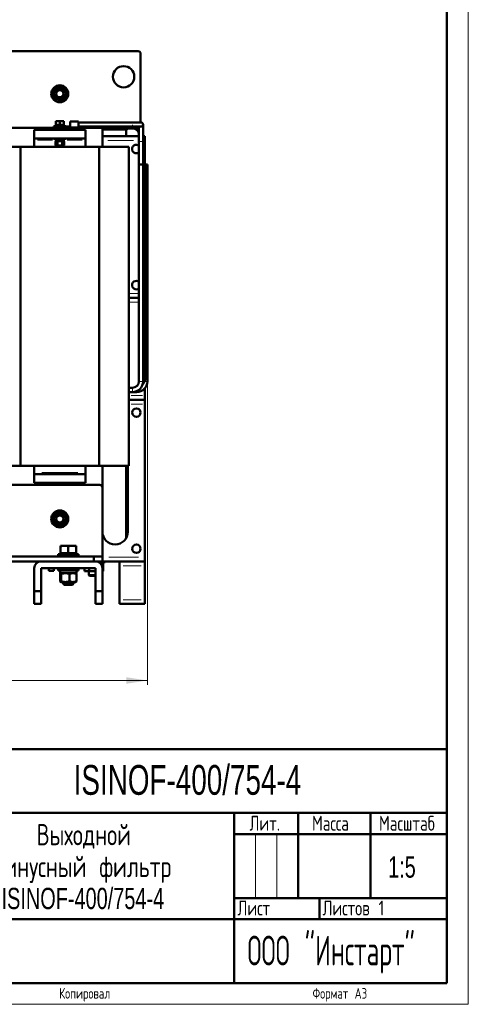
# Model space of a CAD drawing. Header units: millimetres. Extents: x 0 to 1498, y 0 to 2100.
# Tile 5 of 7: x 958 to 1498, y 0 to 1158. Entities that reach past the tile are written whole.
import ezdxf

# ---------------------------------------------------------------- set-up
doc = ezdxf.new("R2010")
doc.units = ezdxf.units.MM
doc.header["$LTSCALE"] = 5
doc.linetypes.add('SLD-Сплошная', pattern=[0])
doc.styles.add('SLDTEXTSTYLE0', font='TXT', dxfattribs={"width": 0.7})
doc.styles.add('SLDTEXTSTYLE1', font='TXT', dxfattribs={"width": 0.7, "bigfont": 'bigfont'})
doc.styles.add('SLDTEXTSTYLE2', font='TXT', dxfattribs={"width": 0.705079, "bigfont": 'bigfont'})
doc.styles.add('SLDTEXTSTYLE6', font='TXT', dxfattribs={"width": 0.583291, "bigfont": 'bigfont'})
doc.dimstyles.new('SLDDIMSTYLE0', dxfattribs={"dimtxt": 25, "dimasz": 25, "dimexe": 0, "dimexo": 0.0625, "dimgap": 6.25, "dimtad": 2, "dimdec": 1, "dimrnd": 1e-09, "dimzin": 12, "dimdsep": 46, "dimtxsty": 'SLDTEXTSTYLE0', "dimsah": 1, "dimcen": 0.09, "dimadec": 0, "dimazin": 3, "dimtfac": 1, "dimtdec": 3, "dimtofl": 0, "dimtmove": 0, "dimatfit": 3, "dimfxl": 0, "dimfrac": 2, "dimtolj": 1, "dimtzin": 12, "dimarcsym": 0})

# ---------------------------------------------------------------- blocks, each defined once
blk = doc.blocks.new('SW_NOTE_0')
at = {"color": 0, "linetype": 'Continuous', "lineweight": 0, "char_height": 25, "attachment_point": 2}
for s, insert, style in [('Выходной', (57.8, 32.1), 'SLDTEXTSTYLE1'), ('синусный фильтр', (57.4, -5.4), 'SLDTEXTSTYLE1'), ('ISINOF-400/754-4', (56.7, -42.9), 'SLDTEXTSTYLE0')]:
    blk.add_mtext(s, dxfattribs=dict(at, insert=insert, style=style))
blk = doc.blocks.new('_D')
at = {"color": 7, "linetype": 'SLD-Сплошная', "lineweight": 0}
for p, q in [((1107.8, 732.5), (1107.8, 375.8)), ((484.8, 710.7), (484.8, 375.8)), ((484.8, 380.8), (1107.8, 380.8))]:
    blk.add_line(p, q, dxfattribs=at)
at = {"color": 7, "linetype": 'SLD-Сплошная', "lineweight": 18}
for points in [[(484.8, 380.8), (509.8, 376.9), (509.8, 384.6)], [(1107.8, 380.8), (1082.8, 384.6), (1082.8, 376.9)]]:
    blk.add_solid(points, dxfattribs=at)
at = {"color": 7, "linetype": 'SLD-Сплошная', "lineweight": 18, "insert": (786.5, 413), "char_height": 25, "attachment_point": 1, "style": 'SLDTEXTSTYLE1'}
blk.add_mtext('Ш', dxfattribs=at)

msp = doc.modelspace()

# ---------------------------------------------------------------- linework, layer by layer
at = {"color": 7, "linetype": 'SLD-Сплошная', "lineweight": 18}
for p, q in [((1485, 2100), (1485, 0)), ((1235, 200), (1235, 125)), ((1260, 200), (1260, 125)), ((0, 0), (1485, 0))]:
    msp.add_line(p, q, dxfattribs=at)
at = {"color": 7, "linetype": 'SLD-Сплошная', "lineweight": 50}
for p, q in [((1460, 25), (1460, 2075)), ((923.78, 1120.78), (1096.78, 1120.78)), ((1099.78, 1117.78), (1099.78, 1037.11)), ((1007.66, 1077.71), (1007.83, 1078.13)), ((1009.16, 1077.43), (1009.83, 1076.93)), ((1001.79, 1030.78), (905.78, 1030.78)), ((997.16, 1032.39), (997.16, 1031.21)), ((998.79, 1033.68), (998.79, 1032.43)), ((998.79, 1033.68), (1004.79, 1033.68)), ((1002.45, 1038.66), (1000.12, 1038.66)), ((1000.12, 1034.28), (1000.12, 1038.4)), ((1000.12, 1034.28), (1002.45, 1034.28)), ((1001.79, 1032.43), (1001.79, 1032.39)), ((1001.79, 1031.21), (1001.79, 1028.28)), ((1007.12, 1038.66), (1002.45, 1038.66)), ((1002.45, 1034.28), (1004.79, 1034.28)), ((1004.79, 1034.28), (1004.79, 1038.4)), ((1004.79, 1034.28), (1007.12, 1034.28)), ((1004.79, 1033.68), (1010.79, 1033.68)), ((1009.46, 1038.66), (1007.12, 1038.66)), ((1007.12, 1034.28), (1009.46, 1034.28)), ((1007.79, 1032.39), (1007.79, 1032.43)), ((1007.79, 1028.28), (1007.79, 1031.21)), ((1096.78, 1030.78), (1007.79, 1030.78)), ((1008.47, 1031.21), (1008.47, 1032.39)), ((1008.92, 1033.68), (1009.46, 1034.28)), ((1009.46, 1038.4), (1009.46, 1034.28)), ((1010.79, 1032.43), (1010.79, 1033.68)), ((1026.78, 1038.15), (1017.07, 1038.15)), ((1017.07, 1031.22), (1018.45, 1031.22)), ((1018.45, 1031.21), (1026.78, 1031.21)), ((1090.25, 1037.11), (1026.78, 1037.11)), ((1026.78, 1032.11), (1090.26, 1032.11)), ((1054.78, 1030.78), (1054.78, 1008.28)), ((1100.26, 1037.11), (1090.25, 1037.11)), ((1090.27, 1032.11), (1100.26, 1032.11)), ((1097.76, 1030.94), (1097.76, 1014.61)), ((1102.76, 1014.61), (1102.76, 1034.61)), ((974.78, 1028.28), (1034.78, 1028.28)), ((974.78, 1028.28), (974.78, 1018.28)), ((1034.78, 1018.28), (1034.78, 1028.28)), ((1054.78, 1030.02), (1090.26, 1030.02)), ((1054.78, 1028.78), (1083.28, 1028.78)), ((1097.76, 1020.78), (1054.78, 1020.78)), ((1082.78, 1020.78), (1082.78, 1028.78)), ((1084.28, 1029.78), (1084.28, 1030.02)), ((1104.78, 1020.78), (1102.76, 1020.78)), ((1104.78, 1020.78), (1104.78, 1015.78)), ((923.67, 1008.28), (958.38, 1008.28)), ((958.38, 633.28), (958.38, 1008.28)), ((958.38, 1008.28), (1051.19, 1008.28)), ((974.78, 1018.28), (1034.78, 1018.28)), ((974.78, 1018.28), (974.78, 1016.28)), ((974.78, 1016.28), (974.78, 1008.28)), ((998.79, 1018.01), (998.79, 1016.76)), ((1004.79, 1018.01), (998.79, 1018.01)), ((998.79, 1016.76), (1004.79, 1016.76)), ((1000.48, 1015.21), (999.59, 1014.7)), ((999.59, 1010.32), (999.59, 1014.7)), ((999.59, 1010.32), (1000.48, 1009.81)), ((1000.01, 1016.76), (1000.01, 1015.21)), ((1000.01, 1015.21), (1009.56, 1015.21)), ((1009.1, 1009.81), (1000.48, 1009.81)), ((1002.19, 1010.32), (1002.19, 1014.7)), ((1010.79, 1018.01), (1004.79, 1018.01)), ((1004.79, 1016.76), (1010.79, 1016.76)), ((1007.39, 1010.32), (1007.39, 1014.7)), ((1009.99, 1014.7), (1009.1, 1015.21)), ((1009.1, 1009.81), (1009.99, 1010.32)), ((1009.56, 1015.21), (1009.56, 1016.76)), ((1009.99, 1014.7), (1009.99, 1010.32)), ((1010.79, 1016.76), (1010.79, 1018.01)), ((1034.78, 1018.28), (1034.78, 1016.28)), ((1034.78, 1016.28), (1034.78, 1008.28)), ((1051.19, 1008.28), (1051.19, 633.28)), ((1051.19, 1008.28), (1085.9, 1008.28)), ((1085.9, 633.28), (1085.9, 1008.28)), ((1097.76, 1014.61), (1097.76, 987.61)), ((1097.76, 1014.61), (1097.76, 732.52)), ((1102.76, 987.61), (1102.76, 1014.61)), ((1102.76, 732.52), (1102.76, 1014.61)), ((1104.78, 1015.78), (1104.78, 987.61)), ((1097.76, 987.61), (1102.76, 987.61)), ((1102.76, 987.61), (1105.26, 987.61)), ((1105.26, 987.61), (1105.26, 736.85)), ((1105.26, 987.61), (1107.76, 987.61)), ((1107.76, 732.52), (1107.76, 987.61)), ((1097.76, 830.78), (1085.9, 830.78)), ((1102.76, 733.59), (1102.77, 732.52)), ((1102.76, 732.52), (1102.77, 732.52)), ((1090.26, 725.02), (1085.9, 725.02)), ((1085.9, 720.02), (1090.26, 720.02)), ((1090.26, 720.02), (1095.26, 720.02)), ((1104.78, 724.43), (1104.78, 715.78)), ((1104.78, 710.78), (1085.9, 710.78)), ((1104.78, 715.78), (1104.78, 710.78)), ((1104.78, 710.78), (1104.78, 705.78)), ((1104.78, 705.78), (1104.78, 525.78)), ((923.67, 633.28), (958.38, 633.28)), ((958.38, 633.28), (1051.19, 633.28)), ((974.78, 633.28), (974.78, 625.28)), ((974.78, 625.28), (974.78, 623.28)), ((1034.78, 633.28), (1034.78, 625.28)), ((1034.78, 625.28), (1034.78, 623.28)), ((1051.19, 633.28), (1085.9, 633.28)), ((1054.78, 633.28), (1054.78, 607.78)), ((1082.78, 548.3), (1082.78, 633.28)), ((1084.78, 633.28), (1084.78, 555.78)), ((974.78, 623.28), (974.78, 613.28)), ((1034.78, 623.28), (974.78, 623.28)), ((1034.78, 613.28), (1034.78, 623.28)), ((905.78, 610.78), (1051.78, 610.78)), ((1034.78, 613.28), (974.78, 613.28)), ((1054.78, 526.78), (1054.78, 607.78)), ((1007.83, 563.43), (1007.66, 563.85)), ((1009.98, 564.75), (1009.16, 564.13)), ((1010.12, 539.25), (1005.45, 539.25)), ((1005.45, 530.49), (1005.45, 538.72)), ((1019.45, 539.25), (1010.12, 539.25)), ((1014.78, 530.49), (1014.78, 538.72)), ((1024.12, 539.25), (1019.45, 539.25)), ((1024.12, 538.72), (1024.12, 530.49)), ((544.78, 526.78), (1044.78, 526.78)), ((1002.78, 529.29), (1002.78, 526.79)), ((1002.78, 529.29), (1026.78, 529.29)), ((1002.78, 526.79), (1026.78, 526.79)), ((1005.45, 530.49), (1006.53, 529.29)), ((1005.45, 530.49), (1010.12, 530.49)), ((1008.78, 526.79), (1008.78, 526.78)), ((1010.12, 530.49), (1014.78, 530.49)), ((1014.78, 530.49), (1019.45, 530.49)), ((1019.45, 530.49), (1024.12, 530.49)), ((1020.78, 526.78), (1020.78, 526.79)), ((1023.04, 529.29), (1024.12, 530.49)), ((1026.78, 526.79), (1026.78, 529.29)), ((1044.78, 526.78), (1044.78, 520.78)), ((1044.78, 526.78), (1054.78, 526.78)), ((1054.78, 520.78), (1054.78, 526.78)), ((1104.78, 520.78), (1104.78, 525.78)), ((982.78, 520.78), (606.78, 520.78)), ((974.78, 485.78), (974.78, 512.78)), ((982.78, 520.78), (1046.78, 520.78)), ((982.78, 512.78), (982.78, 485.78)), ((1046.78, 512.78), (982.78, 512.78)), ((991.78, 512.78), (991.78, 509.78)), ((991.78, 509.78), (997.78, 509.78)), ((997.78, 509.78), (997.78, 512.78)), ((1002.78, 512.78), (1002.78, 510.28)), ((1002.78, 510.28), (1026.78, 510.28)), ((1005.23, 510.28), (1005.23, 507.18)), ((1024.33, 507.18), (1024.33, 510.28)), ((1026.78, 510.28), (1026.78, 512.78)), ((1033.98, 509.26), (1033.98, 512.78)), ((1039.38, 512.78), (1039.38, 509.26)), ((1054.78, 520.78), (1046.78, 520.78)), ((1046.78, 485.78), (1046.78, 512.78)), ((1056.78, 520.78), (1046.87, 520.78)), ((1050.78, 520.78), (1050.78, 520.78)), ((1056.78, 518.86), (1051.98, 518.86)), ((1104.78, 520.78), (1054.78, 520.78)), ((1054.78, 512.78), (1054.78, 485.78)), ((1055.58, 518.86), (1055.58, 509.26)), ((1056.78, 518.86), (1056.78, 520.78)), ((1074.78, 520.78), (1104.78, 520.78)), ((1074.78, 520.78), (1074.78, 515.78)), ((1074.78, 515.78), (1074.78, 475.78)), ((1104.78, 515.78), (1104.78, 520.78)), ((1104.78, 515.78), (1104.78, 475.78)), ((1005.18, 506.16), (1005.18, 497.4)), ((1005.23, 507.18), (1024.33, 507.18)), ((1006.16, 507.18), (1005.71, 506.92)), ((1006.54, 506.16), (1006.54, 497.4)), ((1016.14, 497.4), (1016.14, 506.16)), ((1023.86, 506.92), (1023.41, 507.18)), ((1024.38, 506.16), (1024.38, 497.4)), ((1033.98, 509.26), (1039.38, 509.26)), ((1038.78, 509.26), (1038.78, 504.78)), ((1038.78, 504.78), (1039.78, 503.78)), ((1038.78, 504.78), (1046.78, 504.78)), ((1039.38, 509.26), (1046.78, 509.26)), ((1039.78, 503.78), (1046.78, 503.78)), ((1054.78, 509.26), (1055.58, 509.26)), ((1005.69, 496.65), (1006.16, 496.38)), ((1006.16, 496.38), (1014.78, 496.38)), ((1008.78, 496.38), (1008.78, 494.32)), ((1008.78, 494.32), (1009.82, 493.29)), ((1008.78, 494.32), (1020.78, 494.32)), ((1009.82, 493.29), (1019.74, 493.29)), ((1014.78, 496.38), (1023.41, 496.38)), ((1019.74, 493.29), (1020.78, 494.32)), ((1020.78, 494.32), (1020.78, 496.38)), ((1023.41, 496.38), (1023.88, 496.65)), ((1023.88, 496.65), (1023.89, 496.66)), ((982.78, 485.78), (974.78, 485.78)), ((974.78, 485.78), (974.78, 470.78)), ((982.78, 485.78), (982.78, 470.78)), ((1046.78, 470.78), (1046.78, 485.78)), ((1054.78, 485.78), (1046.78, 485.78)), ((1054.78, 470.78), (1054.78, 485.78)), ((1074.78, 475.78), (1074.78, 470.78)), ((1104.78, 475.78), (1104.78, 470.78)), ((982.78, 470.78), (974.78, 470.78)), ((1046.78, 470.78), (1054.78, 470.78)), ((1104.78, 470.78), (1074.78, 470.78)), ((535, 300), (1460, 300)), ((860, 225), (1460, 225)), ((1210, 225), (1210, 25)), ((1285, 225), (1285, 125)), ((1370, 225), (1370, 125)), ((1210, 200), (1460, 200)), ((1210, 125), (1460, 125)), ((1310, 125), (1310, 100)), ((860, 100), (1460, 100)), ((100, 25), (1460, 25))]:
    msp.add_line(p, q, dxfattribs=at)
at = {"color": 8, "linetype": 'SLD-Сплошная', "lineweight": 18}
for p, q in [((1025.32, 1032), (1018.52, 1032)), ((1090.26, 1030.02), (1090.26, 1030.78)), ((1084.28, 1029.78), (1054.78, 1029.78)), ((996.23, 1016.28), (978.57, 1016.28)), ((1031, 1016.28), (1013.35, 1016.28)), ((1091.31, 1015.78), (1061.23, 1015.78)), ((1097.76, 1014.61), (1100.26, 1014.61)), ((1100.26, 1014.61), (1102.76, 1014.61)), ((1104.48, 1015.78), (1103.06, 1015.78)), ((1095.98, 835.78), (1087.68, 835.78)), ((1095.98, 825.78), (1087.68, 825.78)), ((1097.76, 732.52), (1102.76, 732.52)), ((1105.18, 736.85), (1103.72, 736.85)), ((1105.18, 732.52), (1107.63, 732.52)), ((1090.26, 725.02), (1090.26, 720.02)), ((1095.26, 721.07), (1095.26, 720.02)), ((1101.95, 715.78), (1088.73, 715.78)), ((1101.95, 705.78), (1088.73, 705.78)), ((983.78, 625.28), (1025.78, 625.28)), ((1097.28, 525.78), (1062.28, 525.78)), ((1079.28, 515.78), (1100.28, 515.78)), ((1079.28, 475.78), (1100.28, 475.78))]:
    msp.add_line(p, q, dxfattribs=at)
at = {"color": 7, "linetype": 'SLD-Сплошная', "lineweight": 50, "flags": 128}
for points in [[(1005.7, 1078.69), (1006.23, 1078.61), (1007.83, 1078.13)], [(1007.83, 563.43), (1006.23, 562.96), (1005.59, 562.86)]]:
    msp.add_lwpolyline(points, dxfattribs=at)
at = {"color": 7, "linetype": 'SLD-Сплошная', "lineweight": 50}
for centre, radius in [((1079.78, 1090.78), 12.5), ((1004.78, 1070.78), 10), ((1004.78, 1070.78), 7.19), ((1004.78, 1070.78), 5), ((1004.78, 1070.78), 4.17), ((1094.78, 695.78), 5), ((1004.78, 570.78), 10), ((1004.78, 570.78), 7.19), ((1004.78, 570.78), 5), ((1004.78, 570.78), 4.17), ((1094.78, 535.78), 5)]:
    msp.add_circle(centre, radius, dxfattribs=at)
for centre, radius, start, end in [((1096.78, 1117.78), 3, 0, 90), ((1004.78, 1070.78), 7.96, 56.67553, 67.47733), ((1096.78, 1033.78), 3, 270, 326.14512), ((1100.26, 1034.61), 2.5, 270, 90), ((1083.28, 1029.78), 1, 270, 0), ((1090.26, 1022.52), 7.5, 360, 90), ((1094.78, 1005.78), 5, 53.48285, 270), ((1094.78, 1005.78), 5, 270, 306.51715), ((1094.78, 845.78), 5, 53.48285, 270), ((1094.78, 845.78), 5, 270, 306.51715), ((1090.26, 732.52), 7.5, 270, 360), ((1090.26, 732.52), 12.5, 270, 0), ((1095.26, 732.52), 12.5, 270, 0), ((1051.78, 607.78), 3, 0, 90), ((1004.78, 570.78), 7.96, 292.52267, 303.32447), ((1069.78, 555.78), 15, 180, 0), ((982.78, 512.78), 8, 90, 180), ((1046.78, 512.78), 8, 0, 90)]:
    msp.add_arc(centre, radius, start, end, dxfattribs=at)
for points, knots in [([(1003.66, 1079.37), (1003.1, 1078.94), (1002.53, 1078.5), (1001.39, 1077.63), (1000.81, 1077.19), (999.94, 1076.51), (999.64, 1076.29), (999.06, 1075.84), (998.77, 1075.62), (997.91, 1074.96), (997.35, 1074.53), (996.78, 1074.1)], [0, 0, 0, 0, 0.25, 0.25, 0.5, 0.5, 0.625, 0.625, 0.75, 0.75, 1, 1, 1, 1]), ([(1011.66, 1076.05), (1011, 1076.32), (1010.35, 1076.59), (1009.02, 1077.15), (1008.34, 1077.42), (1007.32, 1077.85), (1006.98, 1077.99), (1006.31, 1078.27), (1005.97, 1078.41), (1004.97, 1078.82), (1004.31, 1079.1), (1003.66, 1079.37)], [0, 0, 0, 0, 0.25, 0.25, 0.5, 0.5, 0.625, 0.625, 0.75, 0.75, 1, 1, 1, 1]), ([(996.78, 1074.1), (996.88, 1073.4), (996.97, 1072.69), (997.16, 1071.26), (997.25, 1070.52), (997.44, 1069.08), (997.54, 1068.36), (997.73, 1066.93), (997.82, 1066.21), (997.91, 1065.51)], [0, 0, 0, 0, 0.25, 0.25, 0.5, 0.5, 0.75, 0.75, 1, 1, 1, 1]), ([(997.91, 1065.51), (998.56, 1065.24), (999.22, 1064.97), (1000.55, 1064.42), (1001.22, 1064.14), (1002.24, 1063.72), (1002.59, 1063.57), (1003.26, 1063.29), (1003.6, 1063.15), (1004.6, 1062.74), (1005.26, 1062.47), (1005.91, 1062.19)], [0, 0, 0, 0, 0.25, 0.25, 0.5, 0.5, 0.625, 0.625, 0.75, 0.75, 1, 1, 1, 1]), ([(1005.91, 1062.19), (1006.47, 1062.63), (1007.04, 1063.06), (1008.18, 1063.93), (1008.76, 1064.38), (1009.63, 1065.05), (1009.93, 1065.27), (1010.51, 1065.72), (1010.8, 1065.94), (1011.66, 1066.6), (1012.22, 1067.03), (1012.78, 1067.46)], [0, 0, 0, 0, 0.25, 0.25, 0.5, 0.5, 0.625, 0.625, 0.75, 0.75, 1, 1, 1, 1]), ([(1012.78, 1067.46), (1012.69, 1068.17), (1012.6, 1068.87), (1012.41, 1070.31), (1012.31, 1071.04), (1012.12, 1072.49), (1012.03, 1073.21), (1011.84, 1074.64), (1011.75, 1075.35), (1011.66, 1076.05)], [0, 0, 0, 0, 0.25, 0.25, 0.5, 0.5, 0.75, 0.75, 1, 1, 1, 1]), ([(997.16, 1032.39), (997.16, 1032.39), (997.36, 1032.39), (998.12, 1032.39), (998.69, 1032.39), (1000.1, 1032.39), (1000.95, 1032.39), (1002.79, 1032.39), (1003.79, 1032.39), (1004.79, 1032.39)], [0, 0, 0, 0, 0.25, 0.25, 0.5, 0.5, 0.75, 0.75, 1, 1, 1, 1]), ([(1004.79, 1031.21), (1003.79, 1031.21), (1002.79, 1031.21), (1000.95, 1031.21), (1000.1, 1031.21), (998.69, 1031.21), (998.12, 1031.21), (997.36, 1031.21), (997.16, 1031.21), (997.16, 1031.21)], [0, 0, 0, 0, 0.25, 0.25, 0.5, 0.5, 0.75, 0.75, 1, 1, 1, 1]), ([(1004.79, 1032.39), (1005.43, 1032.39), (1006.07, 1032.39), (1007.31, 1032.39), (1007.91, 1032.39), (1008.47, 1032.39)], [0, 0, 0, 0, 0.5, 0.5, 1, 1, 1, 1]), ([(1008.47, 1031.21), (1007.91, 1031.21), (1007.31, 1031.21), (1006.07, 1031.21), (1005.43, 1031.21), (1004.79, 1031.21)], [0, 0, 0, 0, 0.5, 0.5, 1, 1, 1, 1]), ([(1008.47, 1032.39), (1008.61, 1032.39), (1008.87, 1032.39), (1009.27, 1032.39), (1009.67, 1032.39), (1010.08, 1032.39), (1010.49, 1032.39), (1010.91, 1032.39), (1011.33, 1032.39), (1011.75, 1032.39), (1012.18, 1032.39), (1012.76, 1032.39), (1013.49, 1032.39), (1014.37, 1032.39), (1015.26, 1032.39), (1016.16, 1032.39), (1016.76, 1032.39), (1017.07, 1032.39)], [0, 0, 0, 0, 0.0501385, 0.1001809, 0.1501518, 0.2000758, 0.2499775, 0.2998816, 0.3498127, 0.3997957, 0.4498549, 0.5000149, 0.6001901, 0.7000789, 0.7998785, 0.8997865, 1, 1, 1, 1]), ([(1017.07, 1031.21), (1015.56, 1031.21), (1014.06, 1031.21), (1011.17, 1031.21), (1009.78, 1031.21), (1008.47, 1031.21)], [0, 0, 0, 0, 0.5, 0.5, 1, 1, 1, 1]), ([(1017.07, 1033.9), (1017.07, 1034.38), (1017.07, 1034.86), (1017.07, 1035.76), (1017.07, 1036.19), (1017.07, 1036.95), (1017.07, 1037.28), (1017.07, 1037.82), (1017.07, 1038.02), (1017.07, 1038.15)], [0, 0, 0, 0, 0.25, 0.25, 0.5, 0.5, 0.75, 0.75, 1, 1, 1, 1]), ([(1017.07, 1031.22), (1017.07, 1031.23), (1017.07, 1031.31), (1017.07, 1031.59), (1017.07, 1031.78), (1017.07, 1032)], [0, 0, 0, 0, 0.5, 0.5, 1, 1, 1, 1]), ([(1026.78, 1038.15), (1026.78, 1038.13), (1026.78, 1038.09), (1026.78, 1038.02), (1026.78, 1037.95), (1026.78, 1037.86), (1026.78, 1037.77), (1026.78, 1037.67), (1026.78, 1037.46), (1026.78, 1037.11), (1026.78, 1036.58), (1026.78, 1035.97), (1026.78, 1035.43), (1026.78, 1034.97), (1026.78, 1034.62), (1026.78, 1034.26), (1026.78, 1034.02), (1026.78, 1033.9)], [0, 0, 0, 0, 0.0357792, 0.0713667, 0.1068381, 0.1422701, 0.1777394, 0.2133225, 0.2490951, 0.3754918, 0.5020307, 0.6254929, 0.7490191, 0.811945, 0.8744703, 0.9370153, 1, 1, 1, 1]), ([(1026.78, 1033.9), (1026.78, 1033.84), (1026.78, 1033.7), (1026.78, 1033.51), (1026.78, 1033.31), (1026.78, 1033.11), (1026.78, 1032.88), (1026.78, 1032.6), (1026.78, 1032.3), (1026.78, 1032.1), (1026.78, 1032)], [0, 0, 0, 0, 0.101331, 0.2023814, 0.3033569, 0.4044641, 0.5059084, 0.6706705, 0.8350703, 1, 1, 1, 1]), ([(1026.78, 1032), (1026.78, 1031.97), (1026.78, 1031.92), (1026.78, 1031.84), (1026.78, 1031.76), (1026.78, 1031.66), (1026.78, 1031.54), (1026.78, 1031.42), (1026.78, 1031.33), (1026.78, 1031.26), (1026.78, 1031.22), (1026.78, 1031.22), (1026.78, 1031.21)], [0, 0, 0, 0, 0.0612896, 0.1223697, 0.1835321, 0.2450677, 0.3722395, 0.5000694, 0.6272313, 0.7550708, 0.8773622, 1, 1, 1, 1]), ([(999.59, 1014.7), (1000.02, 1014.94), (1000.45, 1015.1), (1001.11, 1015.1), (1001.33, 1015.06), (1001.76, 1014.92), (1001.98, 1014.82), (1002.19, 1014.7)], [0, 0, 0, 0, 0.5, 0.5, 0.75, 0.75, 1, 1, 1, 1]), ([(1002.19, 1010.32), (1001.77, 1010.07), (1001.34, 1009.92), (1000.67, 1009.92), (1000.45, 1009.95), (1000.02, 1010.09), (999.81, 1010.2), (999.59, 1010.32)], [0, 0, 0, 0, 0.5, 0.5, 0.75, 0.75, 1, 1, 1, 1]), ([(1002.19, 1014.7), (1003.04, 1014.94), (1003.9, 1015.1), (1005.23, 1015.1), (1005.67, 1015.06), (1006.53, 1014.92), (1006.96, 1014.82), (1007.39, 1014.7)], [0, 0, 0, 0, 0.5, 0.5, 0.75, 0.75, 1, 1, 1, 1]), ([(1007.39, 1010.32), (1006.54, 1010.07), (1005.68, 1009.92), (1004.35, 1009.92), (1003.91, 1009.95), (1003.04, 1010.09), (1002.62, 1010.2), (1002.19, 1010.32)], [0, 0, 0, 0, 0.5, 0.5, 0.75, 0.75, 1, 1, 1, 1]), ([(1007.39, 1014.7), (1007.81, 1014.94), (1008.24, 1015.1), (1008.9, 1015.1), (1009.13, 1015.06), (1009.56, 1014.92), (1009.77, 1014.82), (1009.99, 1014.7)], [0, 0, 0, 0, 0.5, 0.5, 0.75, 0.75, 1, 1, 1, 1]), ([(1009.99, 1010.32), (1009.56, 1010.07), (1009.13, 1009.92), (1008.47, 1009.92), (1008.25, 1009.95), (1007.81, 1010.09), (1007.6, 1010.2), (1007.39, 1010.32)], [0, 0, 0, 0, 0.5, 0.5, 0.75, 0.75, 1, 1, 1, 1]), ([(1102.77, 732.52), (1102.77, 732.23), (1102.76, 731.94), (1102.71, 731.37), (1102.67, 731.09), (1102.6, 730.68), (1102.58, 730.54), (1102.53, 730.27), (1102.51, 730.14), (1102.48, 729.94), (1102.48, 729.88), (1102.47, 729.76), (1102.48, 729.7), (1102.5, 729.64), (1102.51, 729.62), (1102.54, 729.6), (1102.56, 729.6), (1102.63, 729.6), (1102.68, 729.63), (1102.82, 729.73), (1102.92, 729.82), (1103.1, 730.03), (1103.19, 730.13), (1103.44, 730.47), (1103.6, 730.7), (1104.03, 731.45), (1104.28, 731.97), (1104.48, 732.52)], [0, 0, 0, 0, 0.125, 0.125, 0.25, 0.25, 0.3125, 0.3125, 0.375, 0.375, 0.40625, 0.40625, 0.4375, 0.4375, 0.453125, 0.453125, 0.46875, 0.46875, 0.5, 0.5, 0.5625, 0.5625, 0.625, 0.625, 0.75, 0.75, 1, 1, 1, 1]), ([(1104.48, 732.52), (1104.61, 732.87), (1104.72, 733.22), (1104.92, 733.93), (1105, 734.29), (1105.13, 735.01), (1105.18, 735.37), (1105.24, 736.11), (1105.26, 736.48), (1105.26, 736.85)], [0, 0, 0, 0, 0.25, 0.25, 0.5, 0.5, 0.75, 0.75, 1, 1, 1, 1]), ([(1005.91, 579.37), (1005.26, 579.1), (1004.6, 578.82), (1003.27, 578.27), (1002.6, 577.99), (1001.58, 577.57), (1001.24, 577.43), (1000.56, 577.15), (1000.23, 577.01), (999.22, 576.6), (998.57, 576.32), (997.91, 576.05)], [0, 0, 0, 0, 0.25, 0.25, 0.5, 0.5, 0.625, 0.625, 0.75, 0.75, 1, 1, 1, 1]), ([(1012.78, 574.1), (1012.22, 574.53), (1011.66, 574.96), (1010.52, 575.84), (1009.94, 576.28), (1009.06, 576.95), (1008.77, 577.18), (1008.19, 577.62), (1007.9, 577.84), (1007.04, 578.5), (1006.47, 578.94), (1005.91, 579.37)], [0, 0, 0, 0, 0.25, 0.25, 0.5, 0.5, 0.625, 0.625, 0.75, 0.75, 1, 1, 1, 1]), ([(997.91, 576.05), (997.82, 575.35), (997.73, 574.65), (997.54, 573.22), (997.45, 572.5), (997.3, 571.41), (997.25, 571.04), (997.16, 570.31), (997.11, 569.95), (996.97, 568.87), (996.88, 568.17), (996.78, 567.46)], [0, 0, 0, 0, 0.25, 0.25, 0.5, 0.5, 0.625, 0.625, 0.75, 0.75, 1, 1, 1, 1]), ([(996.78, 567.46), (997.35, 567.03), (997.91, 566.6), (999.05, 565.73), (999.63, 565.28), (1000.51, 564.61), (1000.8, 564.39), (1001.38, 563.94), (1001.67, 563.72), (1002.53, 563.06), (1003.1, 562.63), (1003.66, 562.19)], [0, 0, 0, 0, 0.25, 0.25, 0.5, 0.5, 0.625, 0.625, 0.75, 0.75, 1, 1, 1, 1]), ([(1011.66, 565.51), (1011.75, 566.21), (1011.84, 566.92), (1012.03, 568.34), (1012.12, 569.06), (1012.27, 570.16), (1012.31, 570.52), (1012.41, 571.25), (1012.46, 571.61), (1012.6, 572.69), (1012.69, 573.4), (1012.78, 574.1)], [0, 0, 0, 0, 0.25, 0.25, 0.5, 0.5, 0.625, 0.625, 0.75, 0.75, 1, 1, 1, 1]), ([(1003.66, 562.19), (1004.31, 562.47), (1004.97, 562.74), (1006.3, 563.29), (1006.97, 563.57), (1007.99, 563.99), (1008.33, 564.13), (1009.01, 564.41), (1009.34, 564.55), (1010.34, 564.97), (1011, 565.24), (1011.66, 565.51)], [0, 0, 0, 0, 0.25, 0.25, 0.5, 0.5, 0.625, 0.625, 0.75, 0.75, 1, 1, 1, 1]), ([(1005.45, 538.72), (1006.22, 538.88), (1006.99, 539.01), (1008.55, 539.2), (1009.33, 539.25), (1010.12, 539.25)], [0, 0, 0, 0, 0.5, 0.5, 1, 1, 1, 1]), ([(1005.45, 539.25), (1005.45, 539.25), (1005.45, 539.2), (1005.45, 539.01), (1005.45, 538.88), (1005.45, 538.72)], [0, 0, 0, 0, 0.5, 0.5, 1, 1, 1, 1]), ([(1010.12, 539.25), (1010.9, 539.25), (1011.68, 539.2), (1013.24, 539.01), (1014.01, 538.88), (1014.78, 538.72)], [0, 0, 0, 0, 0.5, 0.5, 1, 1, 1, 1]), ([(1014.78, 538.72), (1015.56, 538.88), (1016.33, 539.01), (1017.89, 539.2), (1018.67, 539.25), (1019.45, 539.25)], [0, 0, 0, 0, 0.5, 0.5, 1, 1, 1, 1]), ([(1019.45, 539.25), (1020.24, 539.25), (1021.02, 539.2), (1022.57, 539.01), (1023.35, 538.88), (1024.12, 538.72)], [0, 0, 0, 0, 0.5, 0.5, 1, 1, 1, 1]), ([(1024.12, 538.72), (1024.12, 538.88), (1024.12, 539.01), (1024.12, 539.2), (1024.12, 539.25), (1024.12, 539.25)], [0, 0, 0, 0, 0.5, 0.5, 1, 1, 1, 1]), ([(1005.18, 506.16), (1005.29, 506.41), (1005.41, 506.61), (1005.63, 506.89), (1005.75, 506.97), (1005.98, 506.96), (1006.09, 506.89), (1006.31, 506.61), (1006.43, 506.41), (1006.54, 506.16)], [0, 0, 0, 0, 0.25, 0.25, 0.5, 0.5, 0.75, 0.75, 1, 1, 1, 1]), ([(1006.54, 506.16), (1007.32, 506.41), (1008.11, 506.61), (1009.71, 506.89), (1010.51, 506.96), (1011.74, 506.97), (1012.15, 506.95), (1012.96, 506.87), (1013.36, 506.82), (1014.56, 506.61), (1015.35, 506.41), (1016.14, 506.16)], [0, 0, 0, 0, 0.25, 0.25, 0.5, 0.5, 0.625, 0.625, 0.75, 0.75, 1, 1, 1, 1]), ([(1016.14, 506.16), (1016.81, 506.41), (1017.49, 506.61), (1018.86, 506.89), (1019.55, 506.96), (1020.6, 506.97), (1020.96, 506.95), (1021.65, 506.87), (1022, 506.82), (1023.03, 506.61), (1023.71, 506.41), (1024.38, 506.16)], [0, 0, 0, 0, 0.25, 0.25, 0.5, 0.5, 0.625, 0.625, 0.75, 0.75, 1, 1, 1, 1]), ([(1006.54, 497.4), (1006.43, 497.16), (1006.32, 496.96), (1006.09, 496.68), (1005.98, 496.6), (1005.8, 496.6), (1005.75, 496.62), (1005.63, 496.69), (1005.58, 496.74), (1005.41, 496.95), (1005.3, 497.16), (1005.18, 497.4)], [0, 0, 0, 0, 0.25, 0.25, 0.5, 0.5, 0.625, 0.625, 0.75, 0.75, 1, 1, 1, 1]), ([(1016.14, 497.4), (1015.35, 497.16), (1014.56, 496.95), (1012.96, 496.67), (1012.15, 496.6), (1010.94, 496.6), (1010.54, 496.62), (1009.72, 496.69), (1009.32, 496.74), (1008.11, 496.95), (1007.32, 497.16), (1006.54, 497.4)], [0, 0, 0, 0, 0.25, 0.25, 0.5, 0.5, 0.625, 0.625, 0.75, 0.75, 1, 1, 1, 1]), ([(1024.38, 497.4), (1023.71, 497.16), (1023.03, 496.96), (1021.66, 496.68), (1020.97, 496.6), (1019.92, 496.6), (1019.57, 496.62), (1018.87, 496.69), (1018.52, 496.74), (1017.49, 496.95), (1016.81, 497.16), (1016.14, 497.4)], [0, 0, 0, 0, 0.25, 0.25, 0.5, 0.5, 0.625, 0.625, 0.75, 0.75, 1, 1, 1, 1]), ([(1023.86, 496.68), (1023.93, 496.72), (1024.11, 496.82), (1024.28, 497.18), (1024.38, 497.4)], [0, 0, 0, 0, 0.3948442, 1, 1, 1, 1])]:
    msp.add_open_spline(points, degree=3, knots=knots, dxfattribs=at)
for points in [[(1000.12, 1038.4), (1000.89, 1038.56), (1001.67, 1038.66), (1002.45, 1038.66)], [(1000.12, 1038.66), (1000.12, 1038.66), (1000.12, 1038.56), (1000.12, 1038.4)], [(1002.45, 1038.66), (1003.24, 1038.66), (1004.02, 1038.56), (1004.79, 1038.4)], [(1004.79, 1038.4), (1005.56, 1038.56), (1006.34, 1038.66), (1007.12, 1038.66)], [(1007.12, 1038.66), (1007.91, 1038.66), (1008.69, 1038.56), (1009.46, 1038.4)], [(1009.46, 1038.4), (1009.46, 1038.56), (1009.46, 1038.66), (1009.46, 1038.66)], [(1017.07, 1032), (1017.07, 1032.59), (1017.07, 1033.25), (1017.07, 1033.9)], [(1018.45, 1031.21), (1018.45, 1031.21), (1018.45, 1031.21), (1018.45, 1031.22)], [(1024.38, 506.16), (1024.21, 506.54), (1024.04, 506.82), (1023.86, 506.92)]]:
    msp.add_open_spline(points, degree=3, dxfattribs=at)
at = {"color": 8, "linetype": 'SLD-Сплошная', "lineweight": 18}
for points in [[(1090.26, 1037.04), (1090.26, 1037.01), (1090.26, 1036.95), (1090.26, 1036.59), (1090.26, 1036.38)], [(1090.26, 1034.24), (1090.26, 1034.04), (1090.26, 1033.51), (1090.26, 1033.1), (1090.26, 1032.84)]]:
    msp.add_open_spline(points, degree=3, knots=[0, 0, 0, 0, 0.3810206, 1, 1, 1, 1], dxfattribs=at)

# ---------------------------------------------------------------- block references
at = {"color": 7, "linetype": 'Continuous', "lineweight": 0}
msp.add_blockref('SW_NOTE_0', (975.14, 179.87), dxfattribs=at)

# ---------------------------------------------------------------- texts
for s, insert, char_height, attachment_point, style in [('ISINOF-400/754-4', (1154.88, 281.39), 35, 2, 'SLDTEXTSTYLE0'), ('Лит.', (1245.78, 221.69), 17.5, 2, 'SLDTEXTSTYLE1'), ('Масса', (1323.05, 221.69), 17.5, 2, 'SLDTEXTSTYLE1'), ('Масштаб', (1412.97, 221.69), 17.5, 2, 'SLDTEXTSTYLE2'), ('1:5', (1407.08, 173.93), 25, 2, 'SLDTEXTSTYLE0'), ('Лист', (1213.75, 121.99), 17.5, 1, 'SLDTEXTSTYLE1'), ('Листов 1', (1313.75, 121.99), 17.5, 1, 'SLDTEXTSTYLE1'), ('ООО "Инстарт"', (1323.84, 80.7), 35, 2, 'SLDTEXTSTYLE6'), ('Копировал', (1034.02, 19.12), 12.5, 2, 'SLDTEXTSTYLE1'), ('Формат А3', (1334.05, 19.12), 12.5, 2, 'SLDTEXTSTYLE1')]:
    msp.add_mtext(s, dxfattribs=dict(at, insert=insert, char_height=char_height, attachment_point=attachment_point, style=style))

# ---------------------------------------------------------------- dimensions: what is measured, and where the dimension line sits
at = {"color": 7, "linetype": 'SLD-Сплошная', "lineweight": 18}
dim = msp.add_linear_dim(base=(1107.76, 380.78), p1=(484.78, 710.78), p2=(1107.76, 732.52), text='Ш', dimstyle='SLDDIMSTYLE0', dxfattribs=at)
dim.commit()
dim.dimension.update_dxf_attribs({"geometry": '_D', "text_midpoint": (796.27, 380.78), "dimtype": 160})

doc.saveas('drawing.dxf')
